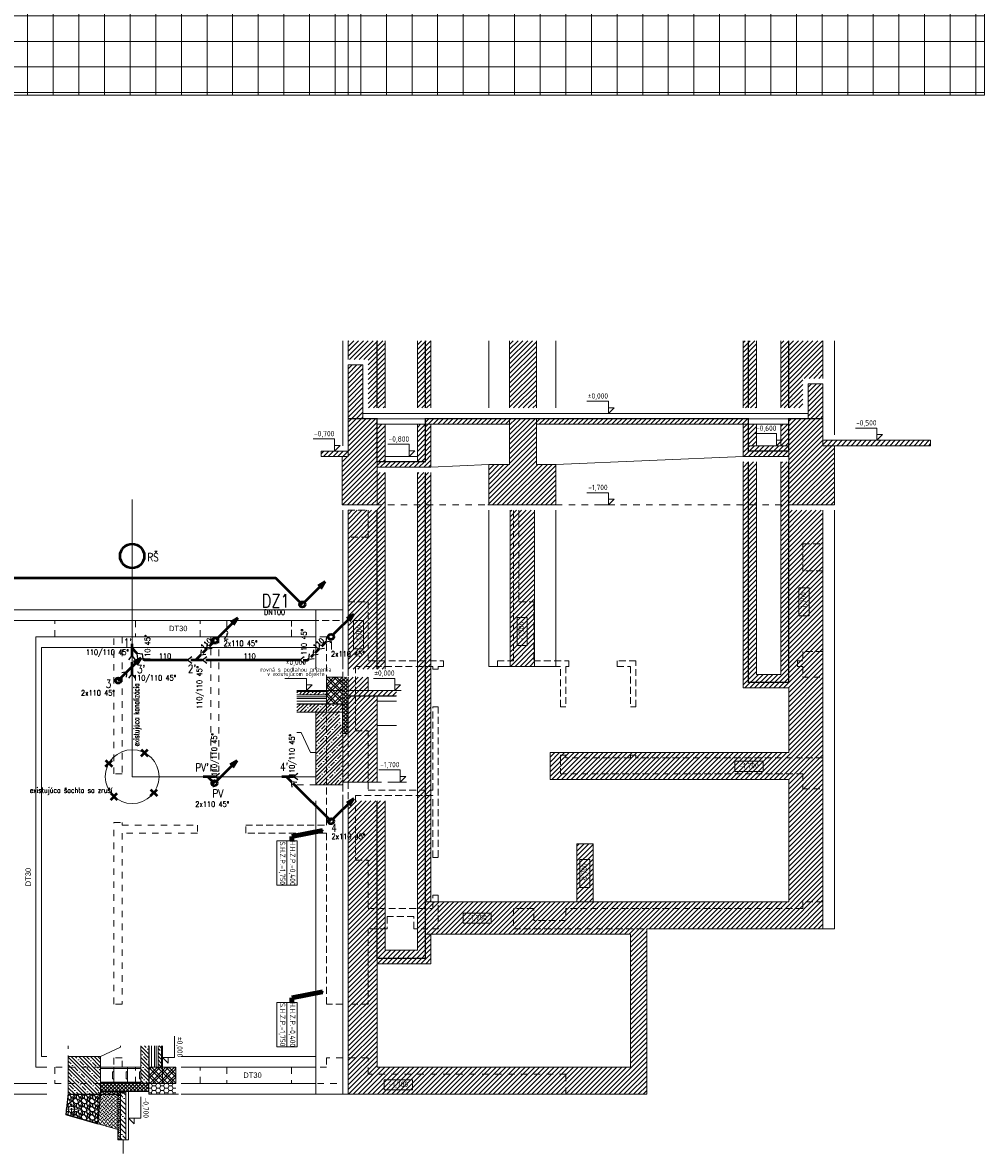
# Model space of a CAD drawing. Header units: millimetres. Extents: x 371321 to 690386, y -299082 to -101508.
# Tile 11 of 38: x 416352 to 434225, y -205891 to -184880. Entities that reach past the tile are written whole.
import ezdxf
from ezdxf.enums import TextEntityAlignment as Align

# ---------------------------------------------------------------- set-up
doc = ezdxf.new("R2010")
doc.units = ezdxf.units.MM
doc.header["$LTSCALE"] = 10
doc.header["$MEASUREMENT"] = 0
for name, pattern in [('ACAD_ISO10W100', [18, 12, -3, 0, -3]), ('DASH 0_6MM', [1.2, 0.6, -0.6]), ('DASHDOT', [25.4, 12.7, -6.35, 0, -6.35]), ('DASHED', [19.05, 12.7, -6.35])]:
    doc.linetypes.add(name, pattern=pattern)
for name, color, linetype, lineweight in [('A-HYDROIZOLACIE', 15, 'Continuous', 20), ('A6_ciarkovana_TENKA', 2, 'DASHED', 5), ('DAZDOVA KANALIZACIA', 30, 'ST_KANAL_DEST_PLNA', 50), ('ZTI-kan_st_splaskova', 12, 'Continuous', 50), ('ZTI-kanal_splaskova', 32, 'Continuous', 50), ('ZTI-Popis4', 5, 'Continuous', 25), ('ZTI-zar_predmety', 135, 'Continuous', 18)]:
    doc.layers.add(name, color=color, linetype=linetype, lineweight=lineweight)
doc.layers.add('Z-k-st_splaskova-popis', color=7, linetype='Continuous')
doc.layers.add('ZTI-kanal_splaskova-popis', color=7, linetype='Continuous')
doc.styles.add('ARIAL', font='arial.ttf')
doc.styles.add('ISO CP_50', font='isocp.shx', dxfattribs={"width": 0.9, "height": 100})
doc.styles.add('ISOCP', font='isocp.shx', dxfattribs={"width": 0.9})
doc.styles.get("Standard").update_dxf_attribs({"font": 'simplex.shx', "width": 0.8})
doc.linetypes.add('ST_KANAL_DEST_PLNA', pattern='A,136,-20,34,[23,st.shx,S=10,R=0,X=0,Y=0],16,[2,st.shx,S=10,R=0,X=0,Y=0],-25', length=231)
doc.dimstyles.new('M50', dxfattribs={"dimtxt": 100, "dimasz": 75, "dimexe": 37.5, "dimexo": 75, "dimgap": 35, "dimtad": 1, "dimdec": 0, "dimzin": 0, "dimtxsty": 'ISO CP_50', "dimblk1": 'OBLIQUE', "dimblk2": 'OBLIQUE', "dimsah": 1, "dimcen": 0.045, "dimclrd": 256, "dimclre": 256, "dimclrt": 256, "dimadec": 1, "dimazin": 0, "dimtfac": 1, "dimtdec": 0, "dimtmove": 2, "dimatfit": 3, "dimldrblk": 'OBLIQUE', "dimfxl": 125, "dimfxlon": 1, "dimtolj": 1, "dimtzin": 0, "dimlwd": -1, "dimarcsym": 0})
pattern_1 = [(45, (135421.164, -25599.48), (-44.901281, 44.901281), [])]
pattern_2 = [(45, (-205390.17, -86448.91), (-106.066017, 106.066017), [100, -40, 0, -40]), (45, (-205320.17, -86448.91), (-106.066017, 106.066017), []), (45, (-205250.17, -86448.91), (-106.066017, 106.066017), [])]

# ---------------------------------------------------------------- blocks, each defined once
blk = doc.blocks.new('*U4')
at = {"layer": 'A-HYDROIZOLACIE', "lineweight": 9}
for points in [[(253567, -4367), (253567, -4342), (253585, -4324), (253585, -4299), (253567, -4282)], [(253567, -4452), (253567, -4427), (253585, -4410), (253585, -4385), (253567, -4367)], [(253567, -4538), (253567, -4513), (253585, -4495), (253585, -4470), (253567, -4452)], [(253567, -4623), (253567, -4598), (253585, -4580), (253585, -4555), (253567, -4538)], [(253567, -4708), (253567, -4683), (253585, -4666), (253585, -4641), (253567, -4623)], [(253567, -4794), (253567, -4769), (253585, -4751), (253585, -4726), (253567, -4708)]]:
    blk.add_lwpolyline(points, dxfattribs=at)
blk = doc.blocks.new('_Oblique')
at = {"color": 0, "linetype": 'ByBlock', "lineweight": -2}
blk.add_line((-0.5, -0.5), (0.5, 0.5), dxfattribs=at)
blk = doc.blocks.new('*U97')
at = {"color": 0, "linetype": 'ByBlock', "lineweight": -2}
for p, q in [((-35.36, -35.36), (-424.26, -424.26)), ((-424.26, -424.26), (-344.71, -291.68)), ((-291.68, -344.71), (-424.26, -424.26))]:
    blk.add_line(p, q, dxfattribs=at)
blk.add_circle((0, 0), 50, dxfattribs=at)
blk = doc.blocks.new('*U102')
at = {"color": 0, "linetype": 'ByBlock', "lineweight": -2}
blk.add_line((-50, 0), (-75, 0), dxfattribs=at)
at = {"color": 255, "linetype": 'ByBlock', "lineweight": 25}
blk.add_circle((0, 0), 50, dxfattribs=at)
blk = doc.blocks.new('*U103')
at = {"color": 255, "linetype": 'ByBlock', "lineweight": 25}
for p in [(-61, 79), (61, 79)]:
    blk.add_line(p, (0, 0), dxfattribs=at)
at = {"color": 0, "linetype": 'ByBlock', "lineweight": -2}
blk.add_line((0, 0), (0, -117), dxfattribs=at)
blk = doc.blocks.new('*U104', base_point=(14597, 15408))
at = {"color": 0, "lineweight": -2}
blk.add_line((14491, 15408), (14597, 15408), dxfattribs=at)
at = {"color": 255, "lineweight": 25}
for q in [(14676, 15469), (14676, 15347)]:
    blk.add_line((14597, 15408), q, dxfattribs=at)
blk = doc.blocks.new('*U105')
at = {"color": 255, "linetype": 'ByBlock', "lineweight": 25}
for p in [(-61, 79), (61, 79)]:
    blk.add_line(p, (0, 0), dxfattribs=at)
at = {"color": 0, "linetype": 'ByBlock', "lineweight": -2}
blk.add_line((0, 0), (0, -55), dxfattribs=at)
blk = doc.blocks.new('*U106', base_point=(14613, 15656))
at = {"color": 0, "lineweight": -2}
for p, q in [((14507, 15636), (14576, 15636)), ((14604, 15647), (14613, 15656))]:
    blk.add_line(p, q, dxfattribs=at)
at = {"color": 255, "lineweight": 25}
for q in [(14626, 15755), (14712, 15669)]:
    blk.add_line((14613, 15656), q, dxfattribs=at)
at = {"color": 0, "lineweight": -2}
blk.add_arc((14576, 15676), 40, 270, 315, dxfattribs=at)
blk = doc.blocks.new('*U107')
at = {"color": 255, "linetype": 'ByBlock', "lineweight": 25}
for p in [(-61, 79), (61, 79)]:
    blk.add_line(p, (0, 0), dxfattribs=at)
at = {"color": 0, "linetype": 'ByBlock', "lineweight": -2}
blk.add_line((0, 0), (0, -1748), dxfattribs=at)
blk = doc.blocks.new('*U108', base_point=(9395, 17187))
at = {"color": 255, "linetype": 'ByBlock', "lineweight": 25}
for p, q in [((9334, 17266), (9395, 17187)), ((9456, 17266), (9395, 17187)), ((9503, 17247), (9490, 17147)), ((9589, 17160), (9490, 17147))]:
    blk.add_line(p, q, dxfattribs=at)
at = {"color": 0, "linetype": 'ByBlock', "lineweight": -2}
for p, q in [((9395, 17187), (9395, 16968)), ((9490, 17147), (9395, 17053))]:
    blk.add_line(p, q, dxfattribs=at)
blk = doc.blocks.new('*U110', base_point=(14597, 15408))
at = {"color": 0, "lineweight": -2}
blk.add_line((14491, 15408), (14597, 15408), dxfattribs=at)
at = {"color": 255, "lineweight": 25}
for q in [(14676, 15469), (14676, 15347)]:
    blk.add_line((14597, 15408), q, dxfattribs=at)
blk = doc.blocks.new('*U109')
at = {"color": 255, "linetype": 'ByBlock', "lineweight": 25}
for p in [(-61, 79), (61, 79)]:
    blk.add_line(p, (0, 0), dxfattribs=at)
at = {"color": 0, "linetype": 'ByBlock', "lineweight": -2}
blk.add_line((0, 0), (0, -117), dxfattribs=at)
blk = doc.blocks.new('Podklad')
at = {"lineweight": 0}
h = blk.add_hatch(dxfattribs=at)
h.set_pattern_fill('NET', color=252, scale=150, angle=270)
h.set_pattern_definition([(270, (634090.83, 414370.15), (476.25, -9e-14), []), (0, (634090.83, 414370.15), (1e-13, 476.25), [])])
h.paths.add_polyline_path([(434225, -186227), (434225, -157302), (431225, -157302), (431225, -157802), (431225, -158502), (431275, -158502), (431275, -160002), (431225, -160002), (431225, -160502), (431275, -160502), (431275, -162002), (431225, -162002), (431225, -162502), (431275, -162502), (431275, -164002), (431225, -164002), (431225, -164502), (431275, -164502), (431275, -166002), (431225, -166002), (431225, -166502), (431275, -166502), (431275, -168002), (431225, -168002), (431225, -168502), (431275, -168502), (431275, -170002), (431225, -170002), (431225, -170502), (431275, -170502), (431275, -172002), (431225, -172002), (431225, -172502), (431275, -172502), (431275, -174002), (431225, -174002), (431225, -174502), (431225, -176002), (431225, -176477), (431275, -176477), (431275, -177977), (431225, -177977), (431225, -178552), (431275, -178552), (431275, -180652), (431225, -180652), (431225, -181152), (434225, -181152), (434225, -184227), (432825, -184227), (432825, -182752), (431225, -182752), (431225, -182452), (427750, -182452), (427750, -183852), (427750, -184227), (426600, -184227), (422400, -184227), (421400, -184227), (421400, -184277), (420200, -184277), (420200, -184227), (419800, -184227), (419800, -184277), (418600, -184277), (418600, -184227), (417100, -184227), (417100, -184277), (415600, -184277), (415600, -184227), (415200, -184227), (415200, -184277), (413700, -184277), (413700, -184227), (413300, -184227), (413300, -184277), (411800, -184277), (411800, -184227), (411400, -184227), (411400, -184277), (409900, -184277), (409900, -184227), (409500, -184227), (409500, -184277), (408000, -184277), (408000, -184227), (403485, -184227), (403485, -186227)])
h = blk.add_hatch(dxfattribs=at)
h.set_pattern_fill('ANSI31', color=252, scale=20)
h.set_pattern_definition([(45, (134809.9, -20763.636), (-44.901281, 44.901281), [])])
h.paths.add_polyline_path([(425900, -190791), (425400, -190791), (425400, -192041), (425900, -192041)])
h.paths.add_polyline_path([(423088, -190791), (422938, -190791), (422938, -192041), (423088, -192041)])
h.paths.add_polyline_path([(422938, -190791), (422400, -190791), (422400, -191141), (422775, -191141), (422775, -192041), (422938, -192041)])
h.paths.add_polyline_path([(423938, -190791), (423688, -190791), (423688, -192041), (423938, -192041)])
h.paths.add_polyline_path([(431225, -190791), (430440, -190791), (430440, -192041), (430850, -192041), (430850, -191491), (430950, -191491), (431225, -191491)])
h.paths.add_polyline_path([(429990, -190791), (429740, -190791), (429740, -192041), (429990, -192041)])
h = blk.add_hatch(dxfattribs=at)
h.set_pattern_fill('ANSI31', color=252, scale=20)
h.set_pattern_definition(pattern_1)
h.paths.add_polyline_path([(431225, -191591), (430950, -191591), (430950, -192141), (430950, -192241), (431225, -192241)])
h.paths.add_polyline_path([(422675, -191241), (422400, -191241), (422400, -192241), (422675, -192241)])
h = blk.add_hatch(dxfattribs=at)
h.set_pattern_fill('ANSI31', color=252, scale=20)
h.set_pattern_definition(pattern_1)
h.paths.add_polyline_path([(422938, -192241), (422400, -192241), (422400, -192841), (422400, -192941), (422288, -192941), (422288, -193841), (422938, -193841)])
h.paths.add_polyline_path([(431438, -192741), (431225, -192741), (431225, -192241), (430590, -192241), (430590, -193841), (431438, -193841)])
h.paths.add_polyline_path([(425900, -192241), (425900, -192341), (429840, -192341), (429840, -192241)])
h.paths.add_polyline_path([(425400, -192341), (425400, -192241), (423838, -192241), (423838, -192341)])
h = blk.add_hatch(dxfattribs=at)
h.set_pattern_fill('ANSI31', color=252, scale=20)
h.set_pattern_definition(pattern_1)
h.paths.add_polyline_path([(426263, -193090), (425900, -193090), (425900, -192241), (425400, -192241), (425400, -193091), (425013, -193091), (425013, -193841), (426263, -193841)])
h = blk.add_hatch(dxfattribs=at)
h.set_pattern_fill('ANSI31', color=252, scale=20)
h.set_pattern_definition(pattern_1)
h.paths.add_polyline_path([(433225, -192641), (431225, -192641), (431225, -192741), (431325, -192741), (433225, -192741)])
h.paths.add_polyline_path([(422400, -192841), (421900, -192841), (421900, -192941), (422400, -192941)])
h.paths.add_polyline_path([(429840, -192341), (429740, -192341), (429740, -192941), (430590, -192941), (430590, -192741), (429840, -192741)])
h.paths.add_polyline_path([(423938, -192341), (423838, -192341), (423838, -192941), (423838, -193041), (422938, -193041), (422938, -193141), (423938, -193141)])
h = blk.add_hatch(dxfattribs=at)
h.set_pattern_fill('ANSI31', color=252, scale=20, style=0)
h.set_pattern_definition([(45, (-192661.72, 83976.564), (-44.9012806, 44.9012806), [])])
h.paths.add_polyline_path([(423838, -192341), (423688, -192341), (423688, -193041), (423838, -193041)])
h.paths.add_polyline_path([(423088, -192341), (422938, -192341), (422938, -193041), (422953, -193041), (423088, -193041)])
h.paths.add_polyline_path([(429990, -192341), (429840, -192341), (429840, -192741), (429990, -192741)])
h.paths.add_polyline_path([(430590, -192341), (430440, -192341), (430440, -192741), (430590, -192741)])
h = blk.add_hatch(dxfattribs=at)
h.set_pattern_fill('ANSI31', color=252, scale=20)
h.set_pattern_definition([(45, (134809.9, -20563.636), (-44.901281, 44.901281), [])])
h.paths.add_polyline_path([(426953, -200141), (426653, -200141), (426653, -201216), (426953, -201216)], flags=17)
h.paths.add_polyline_path([(425863, -193941), (425413, -193941), (425413, -196841), (425863, -196841)])
h.paths.add_polyline_path([(430590, -193041), (430440, -193041), (430440, -196991), (429990, -196991), (429990, -193041), (429840, -193041), (429840, -197141), (430590, -197141)], flags=17)
h.paths.add_polyline_path([(431225, -193941), (430590, -193941), (430590, -197141), (429840, -197141), (429840, -193041), (429740, -193041), (429740, -197241), (430590, -197241), (430590, -198441), (428935, -198441), (428935, -198941), (430590, -198941), (430590, -201216), (428935, -201216), (428935, -201716), (431225, -201716)])
h.paths.add_polyline_path([(428935, -198441), (426153, -198441), (426153, -198941), (428935, -198941)])
h.paths.add_polyline_path([(423088, -199341), (422938, -199341), (422938, -202366), (423938, -202366), (423938, -193241), (423688, -193241), (423688, -202116), (423088, -202116)])
h.paths.add_polyline_path([(422938, -199341), (422400, -199341), (422400, -204791), (427950, -204791), (427950, -201716), (428935, -201716), (428935, -201216), (423938, -201216), (423938, -201816), (427650, -201816), (427650, -204291), (422938, -204291)])
h.paths.add_polyline_path([(422775, -196891), (422938, -196891), (422938, -193941), (422400, -193941), (422400, -196891)])
h.paths.add_polyline_path([(422538, -196891), (422538, -196841)], flags=17)
h.paths.add_polyline_path([(422938, -196891), (423088, -196891), (423088, -193241), (422938, -193241)], flags=17)
h = blk.add_hatch(dxfattribs=at)
h.set_pattern_fill('ZDI3', color=252, scale=15, angle=180, pattern_type=2)
h.set_pattern_definition([(225, (1032729.77, -353355.71), (79.549513, -79.549513), []), (225, (1032677.27, -353355.71), (79.549513, -79.549513), []), (135, (1032729.77, -353355.71), (-79.549513, -79.549513), []), (135, (1032677.27, -353355.71), (-79.549513, -79.549513), [])])
h.paths.add_polyline_path([(422000, -197041), (422300, -197041), (422300, -197541), (422000, -197541)])
h = blk.add_hatch(dxfattribs=at)
h.set_pattern_fill('NET', color=252, scale=15, angle=45)
h.set_pattern_definition([(45, (-204829, -43025.323), (-33.6759605, 33.6759605), []), (135, (-204829, -43025.323), (-33.6759605, -33.6759605), [])])
h.paths.add_polyline_path([(422400, -197041), (422300, -197041), (422300, -198091), (422400, -198091)])
h = blk.add_hatch(dxfattribs=at)
h.set_pattern_fill('ANSI31', color=252, scale=20)
h.set_pattern_definition([(45, (143650.56, 9944.47), (-44.901281, 44.901281), [])])
h.paths.add_polyline_path([(422775, -197041), (422400, -197041), (422400, -197391), (423300, -197391), (423300, -197291), (422775, -197291)])
h = blk.add_hatch(dxfattribs=at)
h.set_pattern_fill('ZBETON', color=252, scale=20, pattern_type=2)
h.set_pattern_definition(pattern_2)
h.paths.add_polyline_path([(421450, -197311), (421450, -197371), (422000, -197371), (422000, -197311)])
h = blk.add_hatch(dxfattribs=at)
h.set_pattern_fill('ANSI31', color=252, scale=20)
h.set_pattern_definition([(45, (135421.164, -30749.48), (-44.901281, 44.901281), [])])
h.paths.add_polyline_path([(422938, -197391), (422400, -197391), (422400, -197991), (422400, -198091), (422300, -198091), (422300, -198991), (422938, -198991)])
h = blk.add_hatch(dxfattribs=at)
h.set_pattern_fill('ZBETON', color=252, scale=20, pattern_type=2)
h.set_pattern_definition([(45, (-204829, -43025.32), (-106.066017, 106.066017), [100, -40, 0, -40]), (45, (-204759, -43025.32), (-106.066017, 106.066017), []), (45, (-204689, -43025.32), (-106.066017, 106.066017), [])])
h.paths.add_polyline_path([(421450, -197541), (421450, -197691), (422288, -197691), (422288, -197541)])
h = blk.add_hatch(dxfattribs=at)
h.set_pattern_fill('ZBETON', color=252, scale=20, pattern_type=2)
h.set_pattern_definition(pattern_2)
h.paths.add_polyline_path([(422300, -198091), (422231, -197691), (421800, -197691), (421800, -199041), (422300, -199041)])
h = blk.add_hatch(dxfattribs=at)
h.set_pattern_fill('ZBETON', color=252, scale=20, angle=90, pattern_type=2)
h.set_pattern_definition([(135, (253418.63, -818705.14), (-106.066017, -106.066017), [100, -40, 0, -40]), (135, (253418.63, -818635.14), (-106.066017, -106.066017), []), (135, (253418.63, -818565.14), (-106.066017, -106.066017), [])])
h.paths.add_polyline_path([(418700, -203891), (418700, -204591), (418550, -204591), (418550, -203891)])
h = blk.add_hatch(dxfattribs=at)
h.set_pattern_fill('ZBETON', color=252, scale=20, angle=90, pattern_type=2)
h.set_pattern_definition([(135, (306308.78, -794387.55), (-106.066017, -106.066017), [100, -40, 0, -40]), (135, (306308.78, -794317.55), (-106.066017, -106.066017), []), (135, (306308.78, -794247.55), (-106.066017, -106.066017), [])])
h.paths.add_polyline_path([(418870, -203891), (418930, -203891), (418930, -204291), (418870, -204291)])
h = blk.add_hatch(dxfattribs=at)
h.set_pattern_fill('ZBETON', color=252, scale=20, angle=90, pattern_type=2)
h.set_pattern_definition([(135, (262885.19, -815019.9), (-106.066017, -106.066017), [100, -40, 0, -40]), (135, (262885.19, -814949.9), (-106.066017, -106.066017), []), (135, (262885.19, -814879.9), (-106.066017, -106.066017), [])])
h.paths.add_polyline_path([(417800, -204091), (417800, -204791), (417200, -204791), (417200, -204091)])
h = blk.add_hatch(dxfattribs=at)
h.set_pattern_fill('ZDI3', color=252, scale=15, angle=90, pattern_type=2)
h.set_pattern_definition([(135, (262885.19, -815019.9), (-79.549513, -79.549513), []), (135, (262885.19, -814967.4), (-79.549513, -79.549513), []), (45, (262885.19, -815019.9), (-79.549513, 79.549513), []), (45, (262885.19, -814967.4), (-79.549513, 79.549513), [])])
h.paths.add_polyline_path([(419200, -204291), (419200, -204591), (418700, -204591), (418700, -204291)])
h = blk.add_hatch(dxfattribs=at)
h.set_pattern_fill('NET', color=252, scale=15, angle=135)
h.set_pattern_definition([(135, (262885.19, -815019.9), (-33.6759605, -33.6759605), []), (225, (262885.19, -815019.9), (33.6759605, -33.6759605), [])])
h.paths.add_polyline_path([(418300, -204591), (418700, -204591), (418700, -204741), (417800, -204741), (417800, -204591), (418050, -204591)])
h = blk.add_hatch(dxfattribs=at)
h.set_pattern_fill('HONEY', color=252, scale=16)
h.set_pattern_definition([(0, (1650, -29363.635), (76.2, 43.99408), [50.8, -101.6]), (120, (1650, -29363.635), (-76.199991, 43.9940958), [50.8, -101.6]), (60, (1650, -29363.635), (9e-06, 87.9881758), [-101.6, 50.8])])
h.paths.add_polyline_path([(419200, -204591), (418700, -204591), (418700, -204791), (419200, -204791)])
h = blk.add_hatch(dxfattribs=at)
h.set_pattern_fill('GRAVEL', color=252, scale=6, angle=90)
h.set_pattern_definition([(318.0127875, (262732.789, -814910.173), (1371.59999991, -1219.2000001), [20.503286, -2029.82902]), (274.969741, (262748.029, -814923.889), (-152.40000868, 1828.799999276), [35.184283, -3483.242934]), (222.5104471, (262751.077, -814958.941), (1676.39999941, 1524.00000064), [24.80889, -2456.083368]), (357.273689, (262789.177, -815018.377), (-3047.99999998, 152.40000032), [32.04027, -3171.986246]), (22.8336542, (262821.181, -815019.901), (-1828.79999997, -762.00000006), [31.418022, -3110.388465]), (87.273689, (262850.137, -815007.709), (-152.40000032, -3047.99999998), [32.04027, -3171.986246]), (127.6942405, (262851.661, -814975.705), (1524.000000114, -1981.19999991), [42.37162, -4194.78692]), (162.2553284, (262825.753, -814942.177), (-3352.79999991, 1066.800000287), [40.00317, -3960.315396]), (211.4295656, (262787.653, -814929.985), (-1981.19999989, -1219.20000017), [32.14878, -3182.732742]), (265.2363583, (262760.221, -814946.749), (152.40000026, 1676.39999998), [36.702797, -1798.436217]), (312.3974378, (262757.173, -814983.325), (1676.400000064, -1828.79999994), [47.464675, -4699.00635]), (228.8140748, (262790.701, -814867.501), (-914.40000007, -1066.79999994), [16.200272, -1603.83395]), (261.4692344, (262780.033, -814879.693), (304.79999965, 1981.20000005), [30.82092, -3051.27834]), (315, (262775.46, -814910.17), (152.4, -3e-14), [21.55256, -193.973587]), (293.1985905, (262757.173, -814920.841), (-304.79999995, 762), [11.60648, -1149.037342]), (21.8014095, (262761.745, -814931.51), (-457.2, -152.4), [16.413937, -804.28518]), (120.9637565, (262776.985, -814925.413), (-304.8, 457.2), [26.65918, -861.97789]), (251.565051, (262763.27, -814902.553), (152.4, 304.8), [19.27723, -462.653887]), (106.3895403, (262761.745, -815019.901), (-457.2, 1524), [27.00528, -2673.5296]), (160.346176, (262754.125, -814993.993), (1676.39999998, -609.60000006), [22.655936, -2242.93294]), (23.1985905, (262732.79, -814902.553), (-762, -304.79999995), [23.212806, -1137.431015]), (73.6104597, (262754.125, -814893.409), (-457.19999989, -1524.00000003), [27.00528, -2673.5296]), (69.4439548, (262856.233, -815019.901), (-304.8, -762), [26.042112, -1276.06406]), (24.7751406, (262865.377, -814995.517), (-1676.39999959, -762.0000009), [21.820327, -2160.215603]), (156.8014095, (262885.19, -814901.03), (-762, 304.79999995), [23.212806, -1137.431015]), (107.3540246, (262863.853, -814891.885), (609.60000013, -1981.19999996), [25.546964, -2529.14256]), (159.4439548, (262885.19, -814975.705), (762, -304.8), [13.021056, -1289.085115]), (191.3099325, (262885.19, -814910.173), (-609.6, -152.4), [7.770876, -769.319698]), (255.9637565, (262877.57, -814911.697), (152.4, 457.2), [31.418022, -596.943275]), (276.009006, (262869.949, -814942.177), (-152.40000008, 1523.99999999), [29.11602, -2882.48189]), (33.6900675, (262790.7, -814925.413), (-304.8, -152.4), [21.979433, -527.50658]), (83.1572266, (262808.989, -814913.221), (304.799999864, 2590.800000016), [38.373406, -3798.960544]), (150.945396, (262813.561, -814875.121), (1066.8, -609.6), [15.690494, -1553.36354]), (180, (262799.85, -814867.5), (-152.4, -152.4), [9.144, -143.256]), (210.2564372, (262865.377, -814945.225), (1066.80000004, 609.59999993), [21.172018, -2096.036446]), (138.0127875, (262847.089, -814955.893), (-1371.59999991, 1219.2000001), [41.006573, -2009.325732]), (90, (262816.61, -814928.46), (-152.4, 152.4), [39.624, -112.776]), (55.3048465, (262816.609, -814888.837), (1066.79999918, 1524.00000058), [24.096574, -2385.559003]), (344.054604, (262830.325, -814869.025), (609.6, -152.4), [22.189745, -1087.299002]), (297.6459754, (262851.661, -814875.121), (1523.9999998, -2895.600000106), [36.128706, -3576.747865]), (265.4260787, (262868.425, -814907.125), (-152.4, -1981.2), [38.221768, -3783.950787])])
edge = h.paths.add_edge_path()
edge.add_line((417800, -204791), (417748, -205340))
edge.add_line((417748, -205340), (417158, -205170))
edge.add_line((417158, -205170), (417167, -205070))
edge.add_line((417167, -205070), (417198, -205070))
edge.add_arc((417258, -205070), 60, 180, 270)
edge.add_arc((417258, -205070), 60, 270, 450)
edge.add_arc((417258, -205070), 60, 90, 180)
edge.add_line((417198, -205070), (417167, -205070))
edge.add_line((417167, -205070), (417203, -204791))
edge.add_line((417203, -204791), (417800, -204791))
h = blk.add_hatch(dxfattribs=at)
h.set_pattern_fill('DIAPLATE', color=252, scale=800, angle=135, style=0, pattern_type=2)
h.set_pattern_definition([(135, (262885.19, -815019.9), (-70.710678, 1e-14), [50, -50]), (225, (262849.834, -815019.9), (-1e-14, -70.710678), [50, -50])])
h.paths.add_polyline_path([(418120, -204791), (418120, -205447), (417748, -205340), (417800, -204791)])
h = blk.add_hatch(dxfattribs=at)
h.set_pattern_fill('AR-CONC', color=252, scale=0.3, angle=90)
h.set_pattern_definition([(140, (262885.19, -815019.9), (4.7817257, 54.6554007), [5.715, -62.865]), (85, (262885.19, -815019.9), (-57.3170536, -10.5730264), [4.572, -50.2921753]), (190.451445, (262885.59, -815015.347), (-52.5353256, 44.082374), [4.8570026, -53.4270734]), (136.1842, (262869.95, -815019.9), (12.6126984, 81.323712), [8.5725, -94.2975]), (186.635558, (262871, -815013.124), (-74.227837, 71.22124), [7.285507, -80.140682]), (81.184151, (262869.95, -815019.9), (-74.227837, 71.22124), [6.85799, -75.43792]), (111, (262873.76, -815012.28), (30.6795595, 45.4843174), [5.715, -62.865]), (56, (262873.76, -815012.28), (-55.25639, 18.5406085), [4.572, -50.292]), (161.451445, (262876.316, -815008.49), (-24.5768307, 64.024926), [4.8570026, -53.4269813]), (127.5, (262885.19, -815019.901), (-25.36651166, 0.926581), [0, -49.6824, 0, -51.054, 0, -50.4825]), (97.5, (262885.19, -815019.9), (-30.0541724, 20.0458988), [0, -29.1084, 0, -48.5394, 0, -19.2405]), (57.5, (262885.19, -815036.894), (1.7186232, 40.67717855), [0, -19.05, 0, -59.436, 0, -78.867]), (47.5, (262885.19, -815044.514), (-7.6279473, 44.4387544), [0, -24.765, 0, -39.4716, 0, -56.007])])
h.paths.add_polyline_path([(418170, -204791), (418170, -205641), (418120, -205641), (418120, -204791)])
h = blk.add_hatch(dxfattribs=at)
h.set_pattern_fill('ANSI35', color=252, scale=20, angle=90)
h.set_pattern_definition([(135, (264565.19, -826279.9), (-89.80256, -89.80256), []), (135, (264565.19, -826190.1), (-89.80256, -89.80256), [158.75, -31.75, 0, -31.75])])
h.paths.add_polyline_path([(418270, -204741), (418270, -205641), (418170, -205641), (418170, -204741)])
at = {"color": 252, "lineweight": 0}
for p, q in [((434225, -157302), (434225, -186227)), ((422400, -184227), (422400, -186227)), ((403485, -186227), (434225, -186227)), ((422300, -192741, -50), (422300, -190791)), ((422400, -191141, -50), (422400, -190791, -50)), ((422938, -192041, -50), (422938, -190791, -50)), ((423088, -192041, -50), (423088, -190791, -50)), ((423688, -192041, -50), (423688, -190791, -50)), ((423838, -192041, -50), (423838, -190791, -50)), ((423938, -192041, -50), (423938, -190791, -50)), ((425013, -192041, -50), (425013, -190791, -50)), ((425400, -192041, -50), (425400, -190791, -50)), ((425900, -192041, -50), (425900, -190791, -50)), ((426263, -192041, -50), (426263, -190791, -50)), ((429740, -192041, -50), (429740, -190791, -50)), ((429840, -192041, -50), (429840, -190791, -50)), ((429990, -192041, -50), (429990, -190791, -50)), ((430440, -192041, -50), (430440, -190791, -50)), ((430590, -192041, -50), (430590, -190791, -50)), ((431225, -191491, -50), (431225, -190791, -50)), ((431438, -192541, -50), (431438, -190791)), ((422400, -191241, -50), (422400, -192241, -50)), ((422675, -191241, -50), (422400, -191241, -50)), ((422675, -191241, -50), (422675, -192241, -50)), ((430950, -191591, -50), (430950, -192241, -50)), ((422675, -192141, -50), (430950, -192141, -50)), ((422775, -192241, -50), (430950, -192241, -50)), ((425400, -192241, -50), (425400, -193091, -50)), ((425900, -193090, -50), (425900, -192241, -50)), ((429840, -192841, -50), (429840, -192241, -50)), ((423900, -192341, -50), (425400, -192341, -50)), ((425900, -192341, -50), (430590, -192341, -50)), ((431225, -192641, -50), (433225, -192641, -50)), ((433225, -192641, -50), (433225, -192741, -50)), ((422400, -192841, -50), (421900, -192841, -50)), ((421900, -192841, -50), (421900, -192941, -50)), ((433225, -192741, -50), (431225, -192741, -50)), ((421900, -192941, -50), (422400, -192941, -50)), ((426263, -193090), (429740, -192941, -50)), ((429740, -193041), (429740, -197241)), ((429840, -193041), (429840, -197141)), ((429990, -193041), (429990, -196991)), ((430440, -193041), (430440, -196991)), ((423088, -196891), (423088, -193241)), ((423688, -202116), (423688, -193241)), ((423838, -202266), (423838, -193241)), ((423938, -193141, -50), (425013, -193091, -50)), ((423938, -201216), (423938, -193241)), ((425400, -193091, -50), (425013, -193091, -50)), ((425013, -193091), (425013, -193841)), ((426263, -193090), (425900, -193090, -50)), ((426263, -193841), (426263, -193090)), ((425000, -193841, -50), (426300, -193841, -50)), ((422300, -195791), (422300, -193941)), ((422400, -196891), (422400, -193941)), ((422938, -196894), (422938, -193941)), ((425013, -193941), (425013, -196841)), ((425413, -193941), (425413, -196841)), ((425863, -193941), (425863, -196841)), ((426263, -193941), (426263, -196841)), ((430590, -197141), (430590, -193941)), ((431225, -201716), (431225, -193941)), ((431438, -201716), (431438, -193941)), ((421800, -196891), (421800, -195791)), ((422300, -196891), (422300, -195791)), ((425013, -196841), (425413, -196841)), ((425863, -196841), (425413, -196841)), ((425863, -196841), (426263, -196841)), ((422000, -197541), (422000, -197041)), ((422300, -197541), (422300, -197041)), ((429990, -196991), (430440, -196991)), ((429740, -197241), (430590, -197241)), ((429840, -197141), (430590, -197141)), ((430590, -198441), (430590, -197241)), ((422000, -197311), (421450, -197311)), ((422000, -197371), (421450, -197371)), ((421450, -197441), (422000, -197441)), ((422300, -197541), (422300, -197291)), ((422400, -197391), (422400, -197291)), ((422775, -197291), (423300, -197291)), ((422775, -197291), (423300, -197291)), ((422775, -197391), (423300, -197391)), ((422938, -197491), (423300, -197491)), ((422400, -197541), (421450, -197541)), ((422288, -197691), (421450, -197691)), ((421528, -198071), (421450, -198071)), ((421700, -198441), (421528, -198071)), ((422938, -197941), (423300, -197941)), ((421700, -198441), (421800, -198441)), ((426153, -198441), (430590, -198441)), ((426153, -198941), (426153, -198441)), ((426153, -198941), (430590, -198941)), ((430590, -201216), (430590, -198941)), ((421800, -204791), (421800, -199341)), ((422300, -204791), (422300, -199341)), ((422400, -204791), (422400, -199341)), ((422938, -202366), (422938, -199341)), ((423088, -202116), (423088, -199341)), ((426953, -200141), (426653, -200141)), ((426653, -200141), (426653, -201216)), ((426953, -201216), (426953, -200141)), ((423838, -201216), (430590, -201216)), ((423838, -201816), (427650, -201816)), ((423938, -202366), (423938, -201816)), ((427650, -204291), (427650, -201816)), ((427950, -204791), (427950, -201716)), ((427950, -201716), (431225, -201716)), ((431225, -201716), (431438, -201716)), ((423688, -202116), (423088, -202116)), ((423838, -202266), (422938, -202266)), ((422938, -204291), (422938, -202366)), ((423938, -202366), (422938, -202366)), ((417800, -204091), (418170, -203918)), ((418170, -203918), (418170, -203891)), ((418550, -204291), (418550, -203891)), ((418550, -203891), (418550, -204591)), ((418700, -203891), (418700, -204591)), ((418800, -204291), (418800, -203891)), ((418870, -203891), (418870, -204291)), ((418930, -203891), (418930, -204291)), ((418950, -203891), (418950, -204291)), ((419300, -204091), (421800, -204091)), ((418700, -204291), (419200, -204291)), ((419300, -204291), (421800, -204291)), ((427650, -204291), (422938, -204291)), ((417800, -204591), (417800, -204841)), ((418550, -204591), (419200, -204591)), ((418700, -204591), (418700, -204791)), ((417200, -204791), (417158, -205170)), ((417800, -204741), (418550, -204741)), ((418120, -205641), (418120, -204741)), ((418170, -205641), (418170, -204741)), ((418270, -205641), (418270, -204741)), ((422188, -204791), (422350, -204791)), ((427950, -204791), (422400, -204791)), ((417158, -205170), (418120, -205447)), ((418120, -205641), (418320, -205641))]:
    blk.add_line(p, q, dxfattribs=at)
at = {"color": 252, "linetype": 'DASH 0_6MM', "lineweight": 0, "ltscale": 20}
for p, q in [((422900, -193841, -50), (430725, -193841, -50)), ((421450, -199041), (421838, -199041)), ((422900, -198991), (423300, -198991)), ((417200, -204191), (417200, -203891))]:
    blk.add_line(p, q, dxfattribs=at)
at = {"color": 252, "lineweight": 0, "ltscale": 8.5}
for p, q in [((422000, -197406), (421450, -197406)), ((418835, -203891), (418835, -204291))]:
    blk.add_line(p, q, dxfattribs=at)
at = {"color": 252, "lineweight": 0, "ltscale": 12}
for p, q in [((422000, -197491), (421450, -197491)), ((418750, -203891), (418750, -204291))]:
    blk.add_line(p, q, dxfattribs=at)
at = {"color": 252, "linetype": 'ACAD_ISO10W100', "lineweight": 0}
for p, q in [((417258, -205170), (417258, -204970)), ((417358, -205070), (417158, -205070))]:
    blk.add_line(p, q, dxfattribs=at)
at = {"color": 252, "lineweight": 0, "const_width": 30}
blk.add_lwpolyline([(422400, -190791), (422400, -190791)], dxfattribs=at)
at = {"color": 252, "linetype": 'DASHED', "lineweight": 0, "ltscale": 2, "const_width": 25, "elevation": -50}
for points in [[(422938, -192041), (422938, -190791)], [(423838, -190791), (423838, -192041)], [(429840, -192041), (429840, -190791)], [(430590, -190791), (430590, -192041)], [(422400, -192241), (422938, -192241), (422938, -193041), (423838, -193041), (423838, -192241), (429840, -192241), (429840, -192841), (430590, -192841), (430590, -192241), (431225, -192241)]]:
    blk.add_lwpolyline(points, dxfattribs=at)
at = {"color": 252, "lineweight": 0, "elevation": -50}
for points in [[(430950, -191591), (431225, -191591), (431225, -192241), (430950, -192241)], [(422938, -192241), (422938, -193841), (422288, -193841), (422288, -192941), (422400, -192941), (422400, -192241)], [(430590, -192241), (430590, -193841), (431438, -193841), (431438, -192741), (431225, -192741), (431225, -192241)], [(423938, -192341), (422938, -192341), (422938, -193141), (423938, -193141)], [(423088, -192341), (422938, -192341), (422938, -193041), (423088, -193041)], [(423838, -192341), (422938, -192341), (422938, -193041), (423838, -193041)], [(423688, -192341), (423688, -192341), (423688, -193041), (423688, -193041)], [(429740, -192341), (430590, -192341), (430590, -192941), (429740, -192941)], [(429840, -192341), (429990, -192341), (429990, -192741), (429840, -192741)], [(429840, -192341), (430590, -192341), (430590, -192841), (429840, -192841)], [(430440, -192341), (430590, -192341), (430590, -192741), (430440, -192741)], [(429840, -192741), (430590, -192741), (430590, -192841), (429840, -192841)], [(423688, -192941), (423088, -192941), (423088, -193041), (423688, -193041)]]:
    blk.add_lwpolyline(points, close=True, dxfattribs=at)
at = {"color": 252, "lineweight": 0}
for points in [[(426840, -191915), (427238, -191915), (427238, -192141), (427343, -192036), (427238, -192036), (427238, -192141), (427356, -192141), (427076, -192141)], [(426840, -193615), (427238, -193615), (427238, -193841), (427343, -193736), (427238, -193736), (427238, -193841), (427356, -193841), (427076, -193841)], [(414450, -195791), (422300, -195791)], [(414450, -195991), (421788, -195991)], [(416800, -204291), (416600, -204291), (416600, -196291)], [(416600, -196291), (421788, -196291)], [(416800, -204091), (416700, -204091), (416700, -196491), (421800, -196491), (421800, -196891)], [(421228, -197065), (421625, -197065), (421625, -197291), (421730, -197186), (421625, -197186), (421625, -197291), (421744, -197291), (421463, -197291)], [(422000, -197041), (422000, -197291), (421450, -197291)], [(422300, -197541), (422300, -197291), (422000, -197291), (422000, -197041), (422300, -197041)], [(422775, -197041), (422775, -197291), (422400, -197291), (422400, -197041)], [(422775, -197291), (423300, -197291)], [(422972, -198765), (423370, -198765), (423370, -198991), (423475, -198886), (423370, -198886), (423370, -198991), (423488, -198991), (423208, -198991)], [(421800, -199341), (421800, -204091)], [(416800, -204791), (405250, -204791), (405250, -200741)], [(416800, -204591), (405350, -204591), (405350, -200741)], [(419200, -204291), (418950, -204291), (418950, -203891)], [(416800, -204291), (416600, -204291)], [(418050, -204591), (417800, -204591), (417800, -204291), (418050, -204291), (418050, -204591), (418050, -204566), (417800, -204566), (417800, -204316), (418050, -204316), (418050, -204363), (418025, -204381), (418025, -204501), (418050, -204518)], [(418300, -204591), (418050, -204591), (418050, -204291), (418300, -204291), (418300, -204591), (418300, -204566), (418050, -204566), (418050, -204316), (418300, -204316), (418300, -204363), (418275, -204381), (418275, -204501), (418300, -204518)], [(418550, -204591), (418300, -204591), (418300, -204291), (418550, -204291), (418550, -204591), (418550, -204566), (418300, -204566), (418300, -204316), (418550, -204316), (418550, -204363), (418525, -204381), (418525, -204501), (418550, -204518)], [(418700, -204591), (418950, -204591), (418950, -204291), (419200, -204291), (419200, -204591)], [(421788, -204591), (419300, -204591)], [(418220, -205891), (418220, -205641), (418320, -205641), (418320, -204741), (418700, -204741), (418700, -204791), (419250, -204791)], [(418546, -204841), (418546, -205238), (418320, -205238), (418425, -205343), (418425, -205238), (418320, -205238), (418320, -205356), (418320, -205076)], [(422400, -204791), (419300, -204791)]]:
    blk.add_lwpolyline(points, dxfattribs=at)
for points, elevation in [([(431828, -192415), (432225, -192415), (432225, -192641), (432330, -192536), (432225, -192536), (432225, -192641), (432344, -192641), (432063, -192641)], -50), ([(421753, -192615), (422150, -192615), (422150, -192841), (422255, -192736), (422150, -192736), (422150, -192841), (422269, -192841), (421988, -192841)], -50), ([(429968, -192515), (430365, -192515), (430365, -192741), (430470, -192636), (430365, -192636), (430365, -192741), (430484, -192741), (430203, -192741)], -50), ([(423140, -192715), (423538, -192715), (423538, -192941), (423643, -192836), (423538, -192836), (423538, -192941), (423656, -192941), (423376, -192941)], -50), ([(422872, -197065), (423270, -197065), (423270, -197291), (423375, -197186), (423270, -197186), (423270, -197291), (423388, -197291), (423108, -197291)], 50), ([(419176, -203712), (419176, -204110), (418950, -204110), (419055, -204215), (419055, -204110), (418950, -204110), (418950, -204228), (418950, -203948)], 50)]:
    blk.add_lwpolyline(points, dxfattribs=dict(at, elevation=elevation))
at = {"color": 252, "linetype": 'DASHED', "lineweight": 0, "ltscale": 2, "const_width": 25}
for points in [[(429840, -193041), (429840, -197141), (430590, -197141), (430590, -193041)], [(422938, -199341), (422938, -202266), (423838, -202266), (423838, -193241)], [(422938, -193941), (422938, -196894)], [(422400, -198091), (422400, -197391), (423300, -197391)], [(421450, -197541), (422300, -197541), (422300, -198091)], [(417800, -204591), (418700, -204591), (418700, -203891)]]:
    blk.add_lwpolyline(points, dxfattribs=at)
at = {"color": 252, "lineweight": 0, "ltscale": 10, "elevation": -50}
for points in [[(430778, -195905), (430778, -195380), (430966, -195380), (430966, -195905)], [(422500, -196516), (422500, -195991), (422687, -195991), (422687, -196516)], [(425540, -196456), (425540, -195931), (425727, -195931), (425727, -196456)], [(429589, -198604), (430114, -198604), (430114, -198792), (429589, -198792)], [(426708, -200952), (426708, -200427), (426895, -200427), (426895, -200952)], [(424537, -201426), (425062, -201426), (425062, -201614), (424537, -201614)], [(423073, -204524), (423598, -204524), (423598, -204712), (423073, -204712)]]:
    blk.add_lwpolyline(points, close=True, dxfattribs=at)
at = {"color": 252, "lineweight": 0}
for points in [[(422938, -197391), (422938, -198991), (422300, -198991), (422300, -198091), (422400, -198091), (422400, -197391)], [(421800, -197691), (422288, -197691), (422288, -197691), (422300, -197691), (422300, -199041), (421800, -199041)], [(417800, -204791), (417800, -204091), (417200, -204091), (417200, -204791)]]:
    blk.add_lwpolyline(points, close=True, dxfattribs=at)
at = {"color": 252, "lineweight": 0, "ltscale": 10}
for points in [[(421264, -200085), (421264, -200910), (421077, -200910), (421077, -200085)], [(421452, -200085), (421452, -200910), (421264, -200910), (421264, -200085)], [(421264, -203085), (421264, -203910), (421077, -203910), (421077, -203085)], [(421452, -203085), (421452, -203910), (421264, -203910), (421264, -203085)]]:
    blk.add_lwpolyline(points, close=True, dxfattribs=at)
at = {"color": 252, "linetype": 'DASHDOT', "lineweight": 0, "const_width": 25}
blk.add_lwpolyline([(418170, -204791), (417800, -204791), (417748, -205340), (417158, -205170), (417200, -204791), (417800, -204791)], dxfattribs=at)
at = {"color": 252, "lineweight": 0}
blk.add_circle((417258, -205070), 60, dxfattribs=at)
at = {"layer": 'A6_ciarkovana_TENKA', "color": 252}
for points in [[(422775, -193941), (422775, -194441), (422400, -194441), (422400, -193941)], [(431225, -194566), (431225, -195066), (430850, -195066), (430850, -194566)], [(422300, -195991), (422300, -203116), (422000, -203116), (422000, -199941), (420500, -199941), (420500, -199791), (422000, -199791), (422000, -196291), (421350, -196291), (421350, -195991)]]:
    blk.add_lwpolyline(points, close=True, dxfattribs=at)
for points in [[(425575, -193941), (425575, -195641), (425850, -195641), (425850, -196741), (426500, -196741), (426500, -196841), (426450, -196841), (426450, -197591), (426350, -197591), (426350, -196841), (425175, -196841), (425175, -196741), (425475, -196741), (425475, -193941)], [(422400, -203116), (422400, -195641), (422775, -195641), (422775, -196741), (424175, -196741), (424175, -196841), (424075, -196841), (424075, -196891), (423975, -196891), (423975, -196841), (422538, -196841), (422538, -198041), (422775, -198041), (422775, -199141), (423975, -199141), (423975, -197591), (424075, -197591), (424075, -200391), (423975, -200391), (423975, -199241), (422538, -199241), (422538, -200441), (422775, -200441), (422775, -201341), (423975, -201341), (423975, -201091), (424075, -201091), (424075, -201716), (423625, -201716), (423625, -201491), (423125, -201491), (423125, -201716), (422775, -201716), (422775, -203116), (422400, -203116)], [(431225, -196566), (430850, -196566), (430850, -196741), (430750, -196741), (430750, -196841), (430850, -196841), (430850, -197041), (431225, -197041), (431225, -196566)], [(427400, -196741), (427400, -196841), (427650, -196841), (427650, -197591), (427750, -197591), (427750, -196741), (427400, -196741)], [(431225, -198541), (427750, -198541), (427750, -198491), (427650, -198491), (427650, -198541), (426450, -198541), (426450, -198491), (426350, -198491), (426350, -198541), (426350, -198841), (430850, -198841), (430850, -199116), (431225, -199116), (431225, -198541)], [(431225, -201216), (430850, -201216), (430850, -201341), (426450, -201341), (426450, -201566), (425850, -201566), (425850, -201341), (425475, -201341), (425475, -201716), (431225, -201716), (431225, -201216)]]:
    blk.add_lwpolyline(points, dxfattribs=at)
at = {"layer": 'A6_ciarkovana_TENKA', "color": 252, "linetype": 'DASH 0_6MM', "ltscale": 20}
for points in [[(418450, -195991), (418450, -196291), (418200, -196291), (418200, -198841), (418050, -198841), (418050, -196291), (416950, -196291), (416950, -195991), (418450, -195991)], [(420000, -196291), (420000, -198791), (419850, -198791), (419850, -196291)], [(419600, -199791), (419600, -199941), (418200, -199941), (418200, -203116), (418050, -203116), (418050, -199741), (418200, -199741), (418200, -199791), (419600, -199791)], [(416950, -204291), (416950, -204591), (418450, -204591), (418450, -204291), (418200, -204291), (418200, -204116), (418050, -204116), (418050, -204291), (416950, -204291)], [(421350, -204291), (421350, -204591), (422300, -204591), (422300, -204116), (422000, -204116), (422000, -204291), (421350, -204291)]]:
    blk.add_lwpolyline(points, dxfattribs=at)
for points in [[(420150, -195991), (420150, -196291), (419650, -196291), (419650, -195991)], [(422400, -204116), (422400, -204791), (426450, -204791), (426450, -204416), (422775, -204416), (422775, -204116)], [(420150, -204291), (420150, -204591), (419650, -204591), (419650, -204291)]]:
    blk.add_lwpolyline(points, close=True, dxfattribs=at)
at = {"color": 252, "lineweight": 0, "xscale": -1, "rotation": 89.99999999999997}
blk.add_blockref('*U4', (413477, 48816), dxfattribs=at)
at = {"color": 252, "lineweight": 0, "char_height": 100, "attachment_point": 5, "style": 'ISO CP_50'}
for s, insert in [('%%P0,000', (427044, -191828)), ('-0,600', (430171, -192428, -50)), ('-0,500', (432031, -192328, -50)), ('-0,700', (421956, -192528, -50)), ('-0,800', (423344, -192628, -50)), ('-1,700', (427044, -193528)), ('\\pxsm0.6;{\\H0.8x;rovná s podlahou prízemia \\Pv existujúcom objekte} ', (421431, -196953)), ('%%P0,000', (421431, -196778)), ('%%P0,000', (423076, -196978, 50)), ('-1,700', (423176, -198678))]:
    blk.add_mtext(s, dxfattribs=dict(at, insert=insert))
at = {"color": 252, "lineweight": 0, "ltscale": 10, "char_height": 100, "attachment_point": 5, "style": 'ISOCP'}
for s, insert, rotation in [('\\pxqc;-1,700', (430872, -195643, -50), 90), ('\\pxqc;-1,700', (425633, -196193, -50), 90), ('\\pxqc;-1,700', (422614, -196253, -50), 90), ('\\pxqc;S.H.Z.P.-1,750', (421171, -200498), 270), ('\\pxqc;H.H.Z.P.-0,400', (421358, -200498), 270), ('\\pxqc;-0,700', (426802, -200689, -50), 90), ('\\pxqc;S.H.Z.P.-1,750', (421171, -203498), 270), ('\\pxqc;H.H.Z.P.-0,400', (421358, -203498), 270)]:
    blk.add_mtext_dynamic_manual_height_columns(s, width=525, gutter_width=500, heights=[0], dxfattribs=dict(at, insert=insert, rotation=rotation))
at = {"color": 252, "lineweight": 0, "char_height": 100, "width": 1671.71, "attachment_point": 1, "style": 'ARIAL'}
for insert in [(419074, -196087, -50), (420454, -204387, -50)]:
    blk.add_mtext('DT30', dxfattribs=dict(at, insert=insert))
at = {"color": 252, "lineweight": 0, "ltscale": 10, "char_height": 100, "attachment_point": 5, "style": 'ISOCP'}
for insert in [(429852, -198698, -50), (424800, -201520, -50), (423336, -204618, -50)]:
    blk.add_mtext_dynamic_manual_height_columns('\\pxqc;-1,700', width=525, gutter_width=500, heights=[0], dxfattribs=dict(at, insert=insert))
at = {"color": 252, "lineweight": 0, "insert": (416405, -200927, -50), "char_height": 100, "width": 1671.71, "attachment_point": 1, "rotation": 90, "style": 'ARIAL'}
blk.add_mtext('DT30', dxfattribs=at)
at = {"color": 252, "lineweight": 0, "char_height": 100, "attachment_point": 5, "rotation": 270, "style": 'ISO CP_50'}
for s, insert in [('%%P0,000', (419263, -203916, 50)), ('-0,700', (418633, -205044))]:
    blk.add_mtext(s, dxfattribs=dict(at, insert=insert))
at = {"color": 252, "lineweight": 0}
for points in [[(421927, -199891), (421358, -200003), (421358, -200085)], [(421927, -202891), (421358, -203003), (421358, -203085)]]:
    blk.add_leader(points, dimstyle='M50', override={"dimscale": 1, "dimtxt": 100, "dimasz": 150, "dimgap": 35, "dimtad": 0, "dimtxsty": 'ISO CP_50', "dimclrd": 256, "dimldrblk": 'DotSmall', "dimlwd": 65535}, dxfattribs=at)

msp = doc.modelspace()

# ---------------------------------------------------------------- linework, layer by layer
at = {"color": 255, "linetype": 'ByBlock', "lineweight": 25}
for p in [(419497, -196666), (419497, -196788)]:
    msp.add_line(p, (419418, -196727), dxfattribs=at)
at = {"color": 1, "lineweight": 50}
for points in [[(418558, -198386), (418679, -198507)], [(418558, -198507), (418679, -198386)], [(417893, -198583), (418014, -198704)], [(417893, -198704), (418014, -198583)], [(418729, -199127), (418850, -199248)], [(418729, -199248), (418850, -199127)], [(417990, -199199), (418111, -199320)], [(417990, -199320), (418111, -199199)]]:
    msp.add_lwpolyline(points, dxfattribs=at)
at = {"layer": 'DAZDOVA KANALIZACIA', "flags": 128}
msp.add_lwpolyline([(402406, -192291), (402406, -194487), (403113, -195195), (421054, -195195), (421550, -195691)], dxfattribs=at)
at = {"layer": 'ZTI-kanal_splaskova'}
msp.add_line((419418, -196727), (418701, -196727), dxfattribs=at)
at = {"layer": 'ZTI-kanal_splaskova', "lineweight": 0}
for points in [[(418388, -196307), (418388, -193744)], [(418388, -196307), (418388, -198891)], [(418388, -198891), (421800, -198891)]]:
    msp.add_lwpolyline(points, dxfattribs=at)
at = {"layer": 'ZTI-kanal_splaskova'}
for points in [[(418129, -197105), (418388, -196846)], [(419925, -199021), (419795, -198891)], [(422083, -199719), (421382, -199018)]]:
    msp.add_lwpolyline(points, dxfattribs=at)
at = {"layer": 'ZTI-kanal_splaskova', "lineweight": 50}
msp.add_circle((418388, -194791), 225, dxfattribs=at)
at = {"layer": 'ZTI-zar_predmety', "color": 0, "lineweight": 0}
msp.add_circle((418388, -198891), 500, dxfattribs=at)

# ---------------------------------------------------------------- block references
msp.add_blockref('Podklad', (0, 0))
at = {"layer": 'DAZDOVA KANALIZACIA', "rotation": 180}
msp.add_blockref('*U97', (421550, -195691), dxfattribs=at)
at = {"layer": 'ZTI-kan_st_splaskova', "rotation": 180}
for p in [(419927, -196363), (422083, -196293), (418129, -197105), (419917, -199012), (422083, -199719)]:
    msp.add_blockref('*U97', p, dxfattribs=at)
at = {"layer": 'ZTI-kanal_splaskova'}
for name, p, rotation in [('*U102', (422083, -196293), 44.99999999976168), ('*U110', (419775, -196515), 45), ('*U109', (419900, -196390), 315), ('*U104', (421863, -196514), 44.99999999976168), ('*U103', (421988, -196389), 314.9999999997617), ('*U106', (421670, -196707), 359.9999999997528), ('*U105', (421746, -196631), 314.9999999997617), ('*U108', (418388, -196980), 180), ('*U107', (421505, -196727), 270), ('*U108', (419929, -198891), 270), ('*U108', (421389, -198891), 270)]:
    msp.add_blockref(name, p, dxfattribs=dict(at, rotation=rotation))
at = {"layer": 'ZTI-kanal_splaskova', "xscale": -1}
for p, rotation in [((418388, -196640), 180), ((419697, -196727), 270)]:
    msp.add_blockref('*U108', p, dxfattribs=dict(at, rotation=rotation))
msp.add_blockref('*U106', (418595, -196707), dxfattribs=at)

# ---------------------------------------------------------------- texts
at = {"layer": 'DAZDOVA KANALIZACIA', "width": 0.8}
msp.add_text('DZ1', height=250, dxfattribs=at).set_placement((421055, -195625), align=Align.MIDDLE_CENTER)
at = {"layer": 'Z-k-st_splaskova-popis', "color": 5, "width": 0.8}
msp.add_text('DN100', height=100, dxfattribs=at).set_placement((420837, -195886))
at = {"layer": 'ZTI-kanal_splaskova', "lineweight": 0, "width": 0.65}
msp.add_text('existujúca kanalizácia', height=100, rotation=90, dxfattribs=at).set_placement((418519, -198327))
at = {"layer": 'ZTI-kanal_splaskova-popis', "color": 5, "width": 0.8}
for s, p in [('110 45°', (418722, -196253)), ('110/110 45°', (419687, -196833)), ('110/110 45°', (419964, -198082)), ('110/110 45°', (421407, -198098))]:
    msp.add_text(s, height=100, rotation=90, dxfattribs=at).set_placement(p, align=Align.RIGHT)
for p in [(419820, -196435), (421908, -196434)]:
    msp.add_text('110 ', height=100, rotation=45, dxfattribs=at).set_placement(p, align=Align.CENTER)
at = {"layer": 'ZTI-kanal_splaskova-popis', "color": 5}
for s, rotation, width, p in [('2x110 45°', 360, 0.8, (420088, -196464)), ('110 45°', 90, 0.8, (421630, -196634)), ('2x110 45°', 360, 0.8, (422083, -196661)), ('2x110 45°', 360, 0.8, (417437, -197385)), ('existujúca šachta sa zruší', 360, 0.7, (416485, -199193)), ('2x110 45°', 360, 0.8, (419561, -199452)), ('2x110 45°', 360, 0.8, (422093, -200051))]:
    msp.add_text(s, height=100, rotation=rotation, dxfattribs=dict(at, width=width)).set_placement(p)
at = {"layer": 'ZTI-kanal_splaskova-popis', "color": 5, "width": 0.8}
for p in [(418326, -196630), (419206, -197106)]:
    msp.add_text('110/110 45°', height=100, dxfattribs=at).set_placement(p, align=Align.RIGHT)
for p in [(419029, -196702), (420601, -196702)]:
    msp.add_text('110 ', height=100, dxfattribs=at).set_placement(p, align=Align.CENTER)
at = {"layer": 'ZTI-Popis4', "lineweight": 30, "width": 0.8}
for s, p in [('RŠ', (418776, -194792)), ('2', (420136, -196260)), ("1'", (418308, -196401)), ('1', (422084, -196452)), ("3'", (418555, -196893)), ("2'", (419500, -196885)), ("PV'", (419688, -198721)), ("4'", (421213, -198707))]:
    msp.add_text(s, height=150, dxfattribs=at).set_placement(p, align=Align.MIDDLE)
for s, p in [('3', (417947, -197167)), ('PV', (419982, -199202)), ('4', (422139, -199844))]:
    msp.add_text(s, height=150, dxfattribs=at).set_placement(p, align=Align.MIDDLE_CENTER)

doc.saveas('drawing.dxf')
